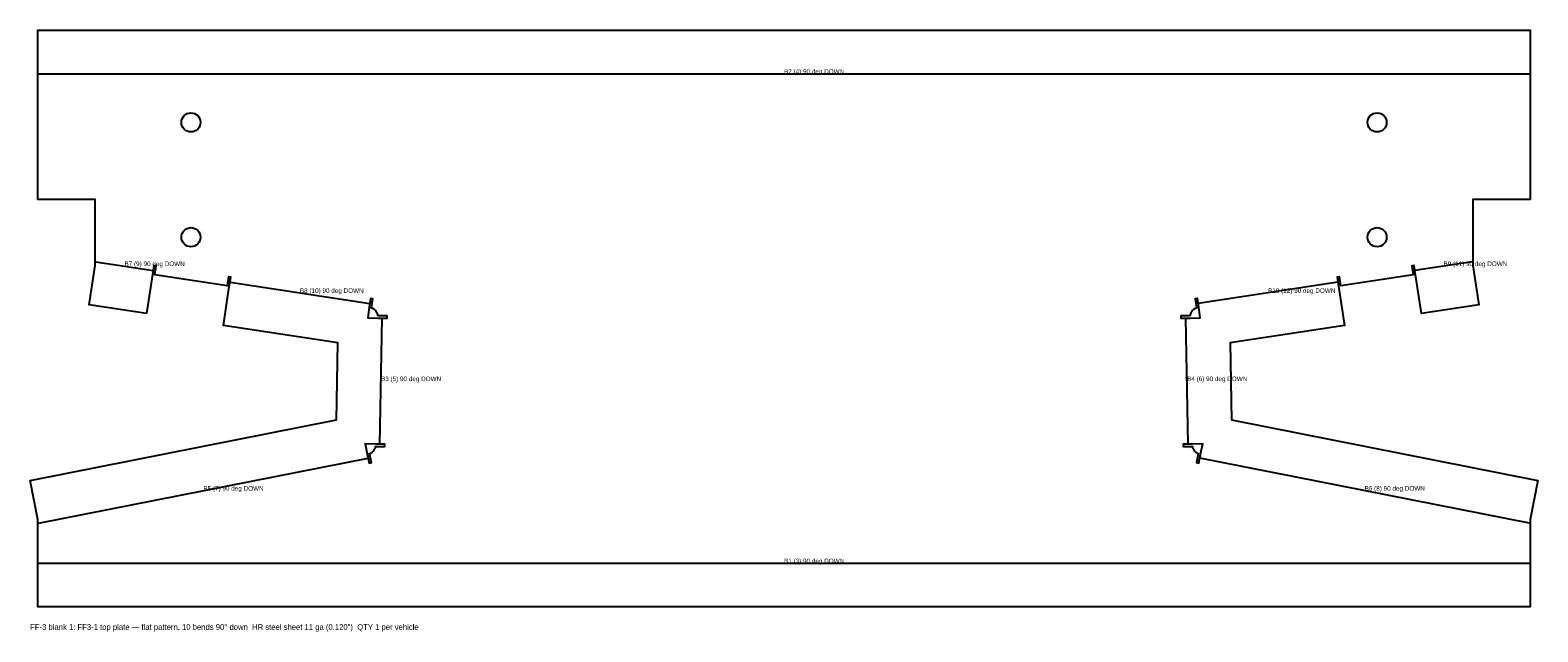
# Model space of a CAD drawing. Header units: inches. Extents: x 0 to 39.4, y -0.7 to 15.1.
import ezdxf

# ---------------------------------------------------------------- set-up
doc = ezdxf.new("R2010")
doc.units = ezdxf.units.IN
doc.header["$MEASUREMENT"] = 0
for name, color, linetype in [('BEND', 5, 'Continuous'), ('CUT', 7, 'Continuous'), ('TEXT', 3, 'Continuous')]:
    doc.layers.add(name, color=color, linetype=linetype)

msp = doc.modelspace()

# ---------------------------------------------------------------- linework, layer by layer
at = {"layer": 'BEND'}
for p, q in [((0.202, 13.933), (39.202, 13.933)), ((1.717, 9.022), (3.212, 8.793)), ((37.686, 9.022), (36.191, 8.793)), ((5.223, 8.486), (8.878, 7.926)), ((34.18, 8.486), (30.526, 7.926)), ((9.138, 4.256), (9.197, 7.546)), ((30.265, 4.256), (30.206, 7.546)), ((0.222, 2.185), (8.833, 3.892)), ((39.181, 2.185), (30.57, 3.892)), ((0.202, 1.141), (39.202, 1.141))]:
    msp.add_line(p, q, dxfattribs=at)
at = {"layer": 'CUT'}
for points in [[(3.039, 7.666), (1.545, 7.895), (1.702, 8.92), (1.702, 10.649), (0.202, 10.649), (0.202, 14.037), (0.202, 15.073), (39.202, 15.073), (39.202, 14.037), (39.202, 10.649), (37.702, 10.649), (37.702, 8.92), (37.859, 7.895), (36.364, 7.666), (36.209, 8.681), (36.209, 8.681), (36.171, 8.927), (36.109, 8.918), (36.145, 8.681), (34.258, 8.392), (34.222, 8.629), (34.16, 8.619), (34.196, 8.383), (34.196, 8.383), (34.353, 7.358), (31.358, 6.899), (31.395, 4.891), (39.403, 3.304), (39.202, 2.287), (39.202, 1.037), (39.202, 0), (0.202, 0), (0.202, 1.037), (0.202, 2.287), (0, 3.304), (8.008, 4.891), (8.045, 6.899), (5.05, 7.358), (5.205, 8.373), (5.243, 8.619), (5.181, 8.629), (5.145, 8.392), (3.258, 8.681), (3.294, 8.918), (3.232, 8.927), (3.196, 8.691), (3.039, 7.666)], [(8.928, 7.808), (8.923, 7.81), (8.96, 8.05), (8.898, 8.059), (8.862, 7.823), (8.821, 7.553), (9.094, 7.548), (9.333, 7.544), (9.334, 7.606), (9.091, 7.611), (9.09, 7.616), (9.085, 7.639), (9.077, 7.662), (9.068, 7.684), (9.056, 7.705), (9.043, 7.724), (9.027, 7.743), (9.01, 7.76), (8.991, 7.775), (8.971, 7.788), (8.95, 7.799), (8.928, 7.808)], [(30.361, 7.724), (30.347, 7.705), (30.335, 7.684), (30.326, 7.662), (30.318, 7.639), (30.313, 7.616), (30.312, 7.611), (30.069, 7.606), (30.07, 7.544), (30.31, 7.548), (30.32, 7.548), (30.582, 7.553), (30.541, 7.823), (30.505, 8.059), (30.443, 8.05), (30.48, 7.81), (30.475, 7.808), (30.453, 7.799), (30.432, 7.788), (30.412, 7.775), (30.393, 7.76), (30.376, 7.743), (30.361, 7.724)], [(9.028, 4.19), (9.029, 4.196), (9.272, 4.191), (9.273, 4.254), (9.024, 4.258), (8.759, 4.263), (8.812, 3.994), (8.859, 3.759), (8.92, 3.771), (8.873, 4.01), (8.878, 4.011), (8.9, 4.022), (8.921, 4.034), (8.941, 4.048), (8.959, 4.065), (8.975, 4.082), (8.99, 4.102), (9.003, 4.122), (9.013, 4.144), (9.022, 4.167), (9.028, 4.19)], [(30.503, 4.022), (30.525, 4.011), (30.53, 4.01), (30.483, 3.771), (30.544, 3.759), (30.591, 3.994), (30.644, 4.263), (30.379, 4.258), (30.369, 4.258), (30.13, 4.254), (30.131, 4.191), (30.374, 4.196), (30.375, 4.19), (30.381, 4.167), (30.39, 4.144), (30.401, 4.122), (30.413, 4.102), (30.428, 4.082), (30.444, 4.065), (30.462, 4.048), (30.482, 4.034), (30.503, 4.022)]]:
    msp.add_lwpolyline(points, close=True, dxfattribs=at)
for centre in [(4.202, 12.662), (35.202, 12.662), (4.202, 9.662), (35.202, 9.662)]:
    msp.add_circle(centre, 0.25, dxfattribs=at)

# ---------------------------------------------------------------- texts
at = {"layer": 'TEXT'}
for s, height, p in [('B2 (4) 90 deg DOWN', 0.12, (19.702, 13.933)), ('B7 (9) 90 deg DOWN', 0.12, (2.465, 8.908)), ('B9 (11) 90 deg DOWN', 0.12, (36.939, 8.908)), ('B8 (10) 90 deg DOWN', 0.12, (7.05, 8.206)), ('B10 (12) 90 deg DOWN', 0.12, (32.353, 8.206)), ('B3 (5) 90 deg DOWN', 0.12, (9.168, 5.901)), ('B4 (6) 90 deg DOWN', 0.12, (30.236, 5.901)), ('B5 (7) 90 deg DOWN', 0.12, (4.527, 3.038)), ('B6 (8) 90 deg DOWN', 0.12, (34.876, 3.038)), ('B1 (3) 90 deg DOWN', 0.12, (19.702, 1.141)), ('FF-3 blank 1: FF3-1 top plate — flat pattern, 10 bends 90° down  HR steel sheet 11 ga (0.120")  QTY 1 per vehicle', 0.15, (0, -0.6))]:
    msp.add_text(s, height=height, dxfattribs=at).set_placement(p)

doc.saveas('drawing.dxf')
